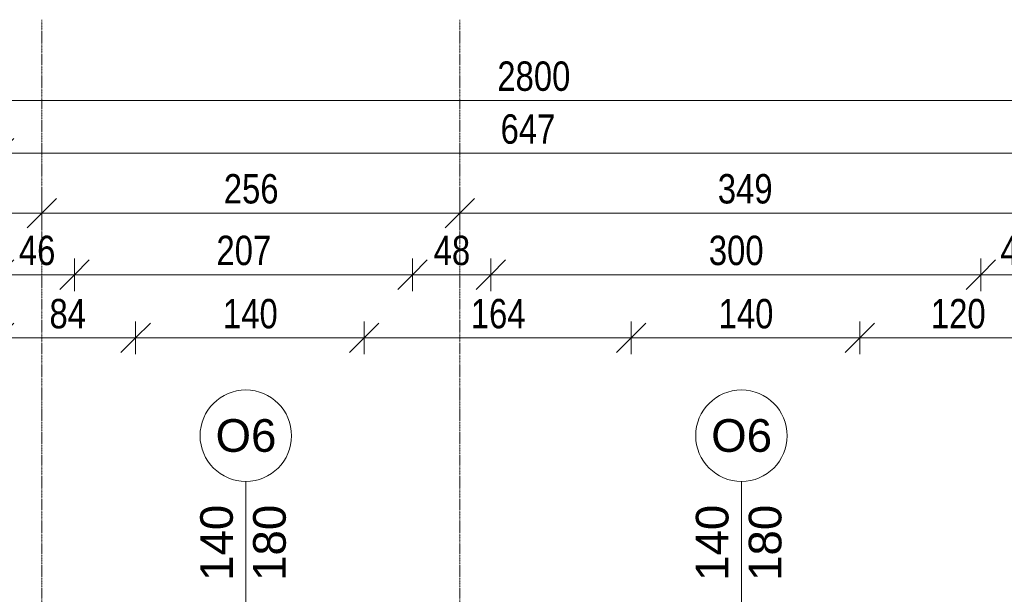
# Model space of a CAD drawing. Header units: centimetres. Extents: x 14827 to 20060, y -10807 to -8443.
# Tile 12 of 21: x 16206 to 16809, y -8795 to -8443. Entities that reach past the tile are written whole.
import ezdxf

# ---------------------------------------------------------------- set-up
doc = ezdxf.new("R2010")
doc.units = ezdxf.units.CM
doc.linetypes.add('Linia siatki', pattern=[0.9925, 0.47, -0.2175, 0.0875, -0.2175])
for name, color, linetype, lineweight in [('A-ANNO-DIMS', 211, 'Continuous', 9), ('A-ANNO-DIMS-100', 211, 'Continuous', 9), ('A-DETL-THIN', 151, 'Continuous', 9), ('G-ANNO-TEXT', 231, 'Continuous', 9), ('S-GRID', 1, 'Continuous', 9)]:
    doc.layers.add(name, color=color, linetype=linetype, lineweight=lineweight)
doc.styles.add('Arial_2', font='arial.ttf', dxfattribs={"width": 0.8, "height": 18})
doc.styles.add('Arial_5', font='arial.ttf', dxfattribs={"height": 20})
doc.dimstyles.new('Przekątna_-_1_8_mm_Arial', dxfattribs={"dimscale": 30.48, "dimtxt": 18.364669, "dimasz": 0.590551, "dimexe": 0.328084, "dimexo": 0.0625, "dimgap": 0.016404, "dimtad": 1, "dimdec": 0, "dimdsep": 46, "dimtxsty": 'Arial_2', "dimblk1": 'OBLIQUE', "dimblk2": 'OBLIQUE', "dimsah": 1, "dimcen": 0.09, "dimazin": 0, "dimtfac": 1, "dimtdec": 4, "dimtix": 1, "dimtmove": 0, "dimatfit": 3, "dimfxl": 0.328084, "dimfxlon": 1, "dimtvp": 1, "dimtolj": 1, "dimtzin": 0, "dimarcsym": 2})

# ---------------------------------------------------------------- blocks, each defined once
blk = doc.blocks.new('DIMBLOCK33-6_Poziom posadzka II pietra')
at = {"layer": 'A-ANNO-DIMS-100'}
for p, q in [((16193.62, -8637.87), (16193.62, -8627.87)), ((16193.62, -8637.87), (16202.62, -8628.87)), ((16277.12, -8637.87), (16277.12, -8627.87)), ((16277.12, -8637.87), (16286.12, -8628.87)), ((16193.62, -8637.87), (16184.62, -8646.87)), ((16193.62, -8637.87), (16277.12, -8637.87)), ((16193.62, -8637.87), (16193.62, -8647.87)), ((16277.12, -8637.87), (16268.12, -8646.87)), ((16277.12, -8637.87), (16277.12, -8647.87))]:
    blk.add_line(p, q, dxfattribs=at)
at = {"layer": 'A-ANNO-DIMS-100', "color": 0, "insert": (16224.35, -8614.01), "char_height": 18, "width": 26.4451, "attachment_point": 1, "line_spacing_factor": 0.941778, "style": 'Arial_2'}
blk.add_mtext('84', dxfattribs=at)
blk = doc.blocks.new('_Oblique')
at = {"color": 0, "linetype": 'ByBlock', "lineweight": -2}
blk.add_line((-0.5, -0.5), (0.5, 0.5), dxfattribs=at)
blk = doc.blocks.new('DIMBLOCK34-6_Poziom posadzka II pietra')
at = {"layer": 'A-ANNO-DIMS-100'}
for p, q in [((16277.12, -8637.87), (16277.12, -8627.87)), ((16277.12, -8637.87), (16286.12, -8628.87)), ((16417.12, -8637.87), (16417.12, -8627.87)), ((16417.12, -8637.87), (16426.12, -8628.87)), ((16277.12, -8637.87), (16268.12, -8646.87)), ((16277.12, -8637.87), (16417.12, -8637.87)), ((16277.12, -8637.87), (16277.12, -8647.87)), ((16417.12, -8637.87), (16408.12, -8646.87)), ((16417.12, -8637.87), (16417.12, -8647.87))]:
    blk.add_line(p, q, dxfattribs=at)
at = {"layer": 'A-ANNO-DIMS-100', "color": 0, "insert": (16330.59, -8614.01), "char_height": 18, "width": 39.6677, "attachment_point": 1, "line_spacing_factor": 0.941778, "style": 'Arial_2'}
blk.add_mtext('140', dxfattribs=at)
blk = doc.blocks.new('DIMBLOCK35-6_Poziom posadzka II pietra')
at = {"layer": 'A-ANNO-DIMS-100'}
for p, q in [((16417.12, -8637.87), (16417.12, -8627.87)), ((16417.12, -8637.87), (16426.12, -8628.87)), ((16580.62, -8637.87), (16580.62, -8627.87)), ((16580.62, -8637.87), (16589.62, -8628.87)), ((16417.12, -8637.87), (16408.12, -8646.87)), ((16417.12, -8637.87), (16580.62, -8637.87)), ((16417.12, -8637.87), (16417.12, -8647.87)), ((16580.62, -8637.87), (16571.62, -8646.87)), ((16580.62, -8637.87), (16580.62, -8647.87))]:
    blk.add_line(p, q, dxfattribs=at)
at = {"layer": 'A-ANNO-DIMS-100', "color": 0, "insert": (16482.34, -8614.01), "char_height": 18, "width": 39.6677, "attachment_point": 1, "line_spacing_factor": 0.941778, "style": 'Arial_2'}
blk.add_mtext('164', dxfattribs=at)
blk = doc.blocks.new('DIMBLOCK36-6_Poziom posadzka II pietra')
at = {"layer": 'A-ANNO-DIMS-100'}
for p, q in [((16580.62, -8637.87), (16580.62, -8627.87)), ((16580.62, -8637.87), (16589.62, -8628.87)), ((16720.62, -8637.87), (16720.62, -8627.87)), ((16720.62, -8637.87), (16729.62, -8628.87)), ((16580.62, -8637.87), (16571.62, -8646.87)), ((16580.62, -8637.87), (16720.62, -8637.87)), ((16580.62, -8637.87), (16580.62, -8647.87)), ((16720.62, -8637.87), (16711.62, -8646.87)), ((16720.62, -8637.87), (16720.62, -8647.87))]:
    blk.add_line(p, q, dxfattribs=at)
at = {"layer": 'A-ANNO-DIMS-100', "color": 0, "insert": (16634.09, -8614.01), "char_height": 18, "width": 39.6677, "attachment_point": 1, "line_spacing_factor": 0.941778, "style": 'Arial_2'}
blk.add_mtext('140', dxfattribs=at)
blk = doc.blocks.new('DIMBLOCK37-6_Poziom posadzka II pietra')
at = {"layer": 'A-ANNO-DIMS-100'}
for p, q in [((16720.62, -8637.87), (16720.62, -8627.87)), ((16720.62, -8637.87), (16729.62, -8628.87)), ((16840.62, -8637.87), (16840.62, -8627.87)), ((16840.62, -8637.87), (16849.62, -8628.87)), ((16720.62, -8637.87), (16711.62, -8646.87)), ((16720.62, -8637.87), (16840.62, -8637.87)), ((16720.62, -8637.87), (16720.62, -8647.87)), ((16840.62, -8637.87), (16831.62, -8646.87)), ((16840.62, -8637.87), (16840.62, -8647.87))]:
    blk.add_line(p, q, dxfattribs=at)
at = {"layer": 'A-ANNO-DIMS-100', "color": 0, "insert": (16764.09, -8614.01), "char_height": 18, "width": 39.6677, "attachment_point": 1, "line_spacing_factor": 0.941778, "style": 'Arial_2'}
blk.add_mtext('120', dxfattribs=at)
blk = doc.blocks.new('DIMBLOCK49-6_Poziom posadzka II pietra')
at = {"layer": 'A-ANNO-DIMS-100'}
for p, q in [((16193.62, -8599.17), (16193.62, -8589.17)), ((16193.62, -8599.17), (16202.62, -8590.17)), ((16239.62, -8599.17), (16239.62, -8589.17)), ((16239.62, -8599.17), (16248.62, -8590.17)), ((16193.62, -8599.17), (16184.62, -8608.17)), ((16193.62, -8599.17), (16239.62, -8599.17)), ((16193.62, -8599.17), (16193.62, -8609.17)), ((16239.62, -8599.17), (16230.62, -8608.17)), ((16239.62, -8599.17), (16239.62, -8609.17))]:
    blk.add_line(p, q, dxfattribs=at)
at = {"layer": 'A-ANNO-DIMS-100', "color": 0, "insert": (16205.6, -8575.3), "char_height": 18, "width": 26.4451, "attachment_point": 1, "line_spacing_factor": 0.941778, "style": 'Arial_2'}
blk.add_mtext('46', dxfattribs=at)
blk = doc.blocks.new('DIMBLOCK50-6_Poziom posadzka II pietra')
at = {"layer": 'A-ANNO-DIMS-100'}
for p, q in [((16239.62, -8599.17), (16239.62, -8589.17)), ((16239.62, -8599.17), (16248.62, -8590.17)), ((16446.62, -8599.17), (16446.62, -8589.17)), ((16446.62, -8599.17), (16455.62, -8590.17)), ((16239.62, -8599.17), (16230.62, -8608.17)), ((16239.62, -8599.17), (16446.62, -8599.17)), ((16239.62, -8599.17), (16239.62, -8609.17)), ((16446.62, -8599.17), (16437.62, -8608.17)), ((16446.62, -8599.17), (16446.62, -8609.17))]:
    blk.add_line(p, q, dxfattribs=at)
at = {"layer": 'A-ANNO-DIMS-100', "color": 0, "insert": (16326.59, -8575.3), "char_height": 18, "width": 39.6677, "attachment_point": 1, "line_spacing_factor": 0.941778, "style": 'Arial_2'}
blk.add_mtext('207', dxfattribs=at)
blk = doc.blocks.new('DIMBLOCK51-6_Poziom posadzka II pietra')
at = {"layer": 'A-ANNO-DIMS-100'}
for p, q in [((16446.62, -8599.17), (16446.62, -8589.17)), ((16446.62, -8599.17), (16455.62, -8590.17)), ((16494.62, -8599.17), (16494.62, -8589.17)), ((16494.62, -8599.17), (16503.62, -8590.17)), ((16446.62, -8599.17), (16437.62, -8608.17)), ((16446.62, -8599.17), (16494.62, -8599.17)), ((16446.62, -8599.17), (16446.62, -8609.17)), ((16494.62, -8599.17), (16485.62, -8608.17)), ((16494.62, -8599.17), (16494.62, -8609.17))]:
    blk.add_line(p, q, dxfattribs=at)
at = {"layer": 'A-ANNO-DIMS-100', "color": 0, "insert": (16459.6, -8575.3), "char_height": 18, "width": 26.4451, "attachment_point": 1, "line_spacing_factor": 0.941778, "style": 'Arial_2'}
blk.add_mtext('48', dxfattribs=at)
blk = doc.blocks.new('DIMBLOCK52-6_Poziom posadzka II pietra')
at = {"layer": 'A-ANNO-DIMS-100'}
for p, q in [((16494.62, -8599.17), (16494.62, -8589.17)), ((16494.62, -8599.17), (16503.62, -8590.17)), ((16794.62, -8599.17), (16794.62, -8589.17)), ((16794.62, -8599.17), (16803.62, -8590.17)), ((16494.62, -8599.17), (16485.62, -8608.17)), ((16494.62, -8599.17), (16794.62, -8599.17)), ((16494.62, -8599.17), (16494.62, -8609.17)), ((16794.62, -8599.17), (16785.62, -8608.17)), ((16794.62, -8599.17), (16794.62, -8609.17))]:
    blk.add_line(p, q, dxfattribs=at)
at = {"layer": 'A-ANNO-DIMS-100', "color": 0, "insert": (16628.09, -8575.3), "char_height": 18, "width": 39.6677, "attachment_point": 1, "line_spacing_factor": 0.941778, "style": 'Arial_2'}
blk.add_mtext('300', dxfattribs=at)
blk = doc.blocks.new('DIMBLOCK53-6_Poziom posadzka II pietra')
at = {"layer": 'A-ANNO-DIMS-100'}
for p, q in [((16794.62, -8599.17), (16794.62, -8589.17)), ((16794.62, -8599.17), (16803.62, -8590.17)), ((16840.62, -8599.17), (16840.62, -8589.17)), ((16840.62, -8599.17), (16849.62, -8590.17)), ((16794.62, -8599.17), (16785.62, -8608.17)), ((16794.62, -8599.17), (16840.62, -8599.17)), ((16794.62, -8599.17), (16794.62, -8609.17)), ((16840.62, -8599.17), (16831.62, -8608.17)), ((16840.62, -8599.17), (16840.62, -8609.17))]:
    blk.add_line(p, q, dxfattribs=at)
at = {"layer": 'A-ANNO-DIMS-100', "color": 0, "insert": (16806.6, -8575.3), "char_height": 18, "width": 26.4451, "attachment_point": 1, "line_spacing_factor": 0.941778, "style": 'Arial_2'}
blk.add_mtext('46', dxfattribs=at)
blk = doc.blocks.new('DIMBLOCK60-6_Poziom posadzka II pietra')
at = {"layer": 'A-ANNO-DIMS-100'}
for p, q in [((15688.62, -8561.46), (15688.62, -8551.46)), ((15688.62, -8561.46), (15697.62, -8552.46)), ((16219.62, -8561.46), (16219.62, -8551.46)), ((16219.62, -8561.46), (16228.62, -8552.46)), ((15688.62, -8561.46), (15679.62, -8570.46)), ((15688.62, -8561.46), (16219.62, -8561.46)), ((15688.62, -8561.46), (15688.62, -8571.46)), ((16219.62, -8561.46), (16210.62, -8570.46)), ((16219.62, -8561.46), (16219.62, -8571.46))]:
    blk.add_line(p, q, dxfattribs=at)
at = {"layer": 'A-ANNO-DIMS-100', "color": 0, "insert": (15937.59, -8537.59), "char_height": 18, "width": 39.6677, "attachment_point": 1, "line_spacing_factor": 0.941778, "style": 'Arial_2'}
blk.add_mtext('531', dxfattribs=at)
blk = doc.blocks.new('DIMBLOCK61-6_Poziom posadzka II pietra')
at = {"layer": 'A-ANNO-DIMS-100'}
for p, q in [((16219.62, -8561.46), (16219.62, -8551.46)), ((16219.62, -8561.46), (16228.62, -8552.46)), ((16475.62, -8561.46), (16475.62, -8551.46)), ((16475.62, -8561.46), (16484.62, -8552.46)), ((16219.62, -8561.46), (16210.62, -8570.46)), ((16219.62, -8561.46), (16475.62, -8561.46)), ((16219.62, -8561.46), (16219.62, -8571.46)), ((16475.62, -8561.46), (16466.62, -8570.46)), ((16475.62, -8561.46), (16475.62, -8571.46))]:
    blk.add_line(p, q, dxfattribs=at)
at = {"layer": 'A-ANNO-DIMS-100', "color": 0, "insert": (16331.09, -8537.59), "char_height": 18, "width": 39.6677, "attachment_point": 1, "line_spacing_factor": 0.941778, "style": 'Arial_2'}
blk.add_mtext('256', dxfattribs=at)
blk = doc.blocks.new('DIMBLOCK62-6_Poziom posadzka II pietra')
at = {"layer": 'A-ANNO-DIMS-100'}
for p, q in [((16475.62, -8561.46), (16475.62, -8551.46)), ((16475.62, -8561.46), (16484.62, -8552.46)), ((16824.62, -8561.46), (16824.62, -8551.46)), ((16824.62, -8561.46), (16833.62, -8552.46)), ((16475.62, -8561.46), (16466.62, -8570.46)), ((16475.62, -8561.46), (16824.62, -8561.46)), ((16475.62, -8561.46), (16475.62, -8571.46)), ((16824.62, -8561.46), (16815.62, -8570.46)), ((16824.62, -8561.46), (16824.62, -8571.46))]:
    blk.add_line(p, q, dxfattribs=at)
at = {"layer": 'A-ANNO-DIMS-100', "color": 0, "insert": (16633.59, -8537.59), "char_height": 18, "width": 39.6677, "attachment_point": 1, "line_spacing_factor": 0.941778, "style": 'Arial_2'}
blk.add_mtext('349', dxfattribs=at)
blk = doc.blocks.new('DIMBLOCK67-6_Poziom posadzka II pietra')
at = {"layer": 'A-ANNO-DIMS-100'}
for p, q in [((16193.62, -8524.88), (16193.62, -8514.88)), ((16193.62, -8524.88), (16202.62, -8515.88)), ((16840.62, -8524.88), (16840.62, -8514.88)), ((16840.62, -8524.88), (16849.62, -8515.88)), ((16193.62, -8524.88), (16184.62, -8533.88)), ((16193.62, -8524.88), (16840.62, -8524.88)), ((16193.62, -8524.88), (16193.62, -8534.88)), ((16840.62, -8524.88), (16831.62, -8533.88)), ((16840.62, -8524.88), (16840.62, -8534.88))]:
    blk.add_line(p, q, dxfattribs=at)
at = {"layer": 'A-ANNO-DIMS-100', "color": 0, "insert": (16500.59, -8501.01), "char_height": 18, "width": 39.6677, "attachment_point": 1, "line_spacing_factor": 0.941778, "style": 'Arial_2'}
blk.add_mtext('647', dxfattribs=at)
blk = doc.blocks.new('DIMBLOCK69-6_Poziom posadzka II pietra')
at = {"layer": 'A-ANNO-DIMS-100'}
for p, q in [((15120.62, -8492.52), (15120.62, -8482.52)), ((17920.62, -8492.52), (17920.62, -8482.52)), ((15120.62, -8492.52), (15129.62, -8483.52)), ((17920.62, -8492.52), (17929.62, -8483.52)), ((15120.62, -8492.52), (15111.62, -8501.52)), ((15120.62, -8492.52), (17920.62, -8492.52)), ((15120.62, -8492.52), (15120.62, -8502.52)), ((17920.62, -8492.52), (17911.62, -8501.52)), ((17920.62, -8492.52), (17920.62, -8502.52))]:
    blk.add_line(p, q, dxfattribs=at)
at = {"layer": 'A-ANNO-DIMS-100', "color": 0, "insert": (16498.58, -8468.65), "char_height": 18, "width": 52.8902, "attachment_point": 1, "line_spacing_factor": 0.941778, "style": 'Arial_2'}
blk.add_mtext('2800', dxfattribs=at)

msp = doc.modelspace()

# ---------------------------------------------------------------- linework, layer by layer
at = {"layer": 'A-DETL-THIN'}
for p, q in [((16344.58, -8875.71), (16344.58, -8725.71)), ((16648.08, -8875.71), (16648.08, -8725.71))]:
    msp.add_line(p, q, dxfattribs=at)
for centre in [(16344.58, -8697.71), (16648.08, -8697.71)]:
    msp.add_circle(centre, 28, dxfattribs=at)
at = {"layer": 'S-GRID', "linetype": 'Linia siatki'}
for p, q in [((16219.62, -8443.11), (16219.62, -10747.39)), ((16475.62, -8443.11), (16475.62, -10747.39))]:
    msp.add_line(p, q, dxfattribs=at)

# ---------------------------------------------------------------- texts
at = {"layer": 'G-ANNO-TEXT', "color": 7, "char_height": 20, "width": 45.6962, "attachment_point": 1, "style": 'Arial_5'}
for insert in [(16326.06, -8687.59), (16629.56, -8687.59)]:
    msp.add_mtext('O6', dxfattribs=dict(at, insert=insert))
at = {"layer": 'G-ANNO-TEXT', "color": 7, "char_height": 20, "width": 57.7215, "attachment_point": 1, "rotation": 90, "style": 'Arial_5'}
for s, insert in [('140', (16316.64, -8786.59)), ('180', (16349.05, -8786.59)), ('140', (16620.14, -8786.59)), ('180', (16652.55, -8786.59))]:
    msp.add_mtext(s, dxfattribs=dict(at, insert=insert))

# ---------------------------------------------------------------- dimensions: what is measured, and where the dimension line sits
at = {"layer": 'A-ANNO-DIMS'}
for base, p1, p2, override, picture, middle in [((17920.62, -8492.52), (15120.62, -8502.52), (17920.62, -8502.52), {"dimpost": '<>', "dimfxl": 2800}, 'DIMBLOCK69-6_Poziom posadzka II pietra', (16520.62, -8482.83)), ((16840.62, -8524.88), (16193.62, -8534.88), (16840.62, -8534.88), {"dimpost": '<>', "dimfxl": 647}, 'DIMBLOCK67-6_Poziom posadzka II pietra', (16517.12, -8515.19)), ((16219.62, -8561.46), (15688.62, -8551.46), (16219.62, -8551.46), {"dimpost": '<>', "dimfxl": 531}, 'DIMBLOCK60-6_Poziom posadzka II pietra', (15954.12, -8551.77)), ((16475.62, -8561.46), (16219.62, -8551.46), (16475.62, -8551.46), {"dimpost": '<>', "dimfxl": 256}, 'DIMBLOCK61-6_Poziom posadzka II pietra', (16347.62, -8551.77)), ((16824.62, -8561.46), (16475.62, -8551.46), (16824.62, -8551.46), {"dimpost": '<>', "dimfxl": 349}, 'DIMBLOCK62-6_Poziom posadzka II pietra', (16650.12, -8551.77)), ((16239.62, -8599.17), (16193.62, -8609.17), (16239.62, -8609.17), {"dimpost": '<>', "dimfxl": 46}, 'DIMBLOCK49-6_Poziom posadzka II pietra', (16216.62, -8589.48)), ((16446.62, -8599.17), (16239.62, -8609.17), (16446.62, -8609.17), {"dimpost": '<>', "dimfxl": 207}, 'DIMBLOCK50-6_Poziom posadzka II pietra', (16343.12, -8589.48)), ((16494.62, -8599.17), (16446.62, -8609.17), (16494.62, -8609.17), {"dimpost": '<>', "dimfxl": 48}, 'DIMBLOCK51-6_Poziom posadzka II pietra', (16470.62, -8589.48)), ((16794.62, -8599.17), (16494.62, -8609.17), (16794.62, -8609.17), {"dimpost": '<>', "dimfxl": 300}, 'DIMBLOCK52-6_Poziom posadzka II pietra', (16644.62, -8589.48)), ((16840.62, -8599.17), (16794.62, -8609.17), (16840.62, -8609.17), {"dimpost": '<>', "dimfxl": 46}, 'DIMBLOCK53-6_Poziom posadzka II pietra', (16817.62, -8589.48)), ((16277.12255481, -8637.87346537), (16193.62255481, -8647.87346537), (16277.12255481, -8647.87346537), {"dimpost": '<>', "dimfxl": 83.5}, 'DIMBLOCK33-6_Poziom posadzka II pietra', (16235.37255481, -8628.18315154)), ((16417.12, -8637.87), (16277.12, -8647.87), (16417.12, -8647.87), {"dimpost": '<>', "dimfxl": 140}, 'DIMBLOCK34-6_Poziom posadzka II pietra', (16347.12, -8628.18)), ((16580.62255481, -8637.87346537), (16417.12255481, -8647.87346537), (16580.62255481, -8647.87346537), {"dimpost": '<>', "dimfxl": 163.5}, 'DIMBLOCK35-6_Poziom posadzka II pietra', (16498.87255481, -8628.18315154)), ((16720.62, -8637.87), (16580.62, -8647.87), (16720.62, -8647.87), {"dimpost": '<>', "dimfxl": 140}, 'DIMBLOCK36-6_Poziom posadzka II pietra', (16650.62, -8628.18)), ((16840.62, -8637.87), (16720.62, -8647.87), (16840.62, -8647.87), {"dimpost": '<>', "dimfxl": 120}, 'DIMBLOCK37-6_Poziom posadzka II pietra', (16780.62, -8628.18))]:
    dim = msp.add_linear_dim(base=base, p1=p1, p2=p2, dimstyle='Przekątna_-_1_8_mm_Arial', override=override, dxfattribs=at)
    dim.commit()
    dim.dimension.update_dxf_attribs({"geometry": picture, "text_midpoint": middle})

doc.saveas('drawing.dxf')
